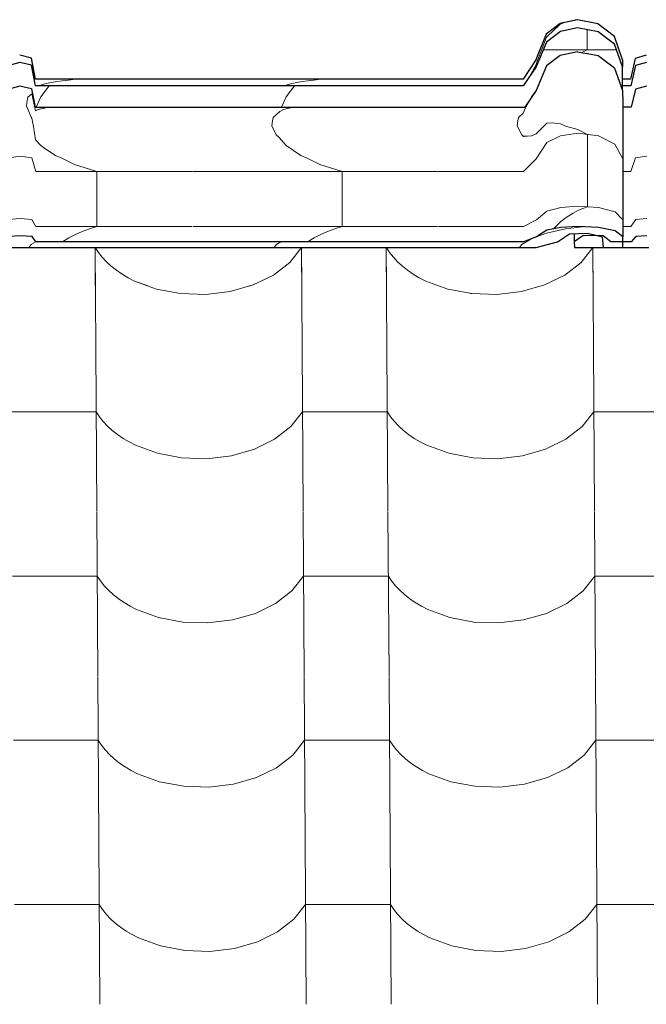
# Model space of a CAD drawing. Header units: millimetres. Extents: x -29001 to 109416, y -1251 to 13451.
# Tile 115 of 163: x -9284 to -8929, y 10428 to 10985. Entities that reach past the tile are written whole.
import ezdxf

# ---------------------------------------------------------------- set-up
doc = ezdxf.new("R2010")
doc.units = ezdxf.units.MM
doc.header["$MEASUREMENT"] = 0
for name, color, linetype in [('POHLED JIŽNÍ_1_Konstrukce - nosné', 7, 'Continuous'), ('POHLED JIŽNÍ_1_Nové_Konstrukce - krov', 7, 'Continuous'), ('POHLED JIŽNÍ_1_Nové_Konstrukce - střechy a skořepiny', 7, 'Continuous'), ('POHLED JIŽNÍ_1_Nové_Výplně - Povrchové', 7, 'Continuous')]:
    doc.layers.add(name, color=color, linetype=linetype)

# ---------------------------------------------------------------- blocks, each defined once
blk = doc.blocks.new('*X1', base_point=(-31394.74, -25864.88))
at = {"layer": 'POHLED JIŽNÍ_1_Nové_Výplně - Povrchové', "color": 21, "linetype": 'Continuous', "lineweight": 20, "true_color": 0xffaaaa}
for p, q in [((-9241.18, 10856.09), (-9240.83, 10799.61)), ((-9241.16, 10856.09), (-9239.34, 10853.33)), ((-9239.34, 10853.33), (-9237.2, 10850.64)), ((-9130.84, 10847.74), (-9124.25, 10856.09)), ((-9124.22, 10856.09), (-9123.87, 10799.61)), ((-9076.19, 10856.09), (-9075.83, 10799.61)), ((-9076.16, 10856.09), (-9074.34, 10853.33)), ((-9074.34, 10853.33), (-9072.21, 10850.64)), ((-8965.84, 10847.74), (-8959.25, 10856.09)), ((-8959.22, 10856.09), (-8958.87, 10799.61)), ((-9237.2, 10850.64), (-9234.78, 10848.05)), ((-9234.78, 10848.05), (-9232.08, 10845.59)), ((-9140.1, 10840.57), (-9130.84, 10847.74)), ((-9072.21, 10850.64), (-9069.78, 10848.05)), ((-9069.78, 10848.05), (-9067.09, 10845.59)), ((-8975.1, 10840.57), (-8965.84, 10847.74)), ((-9232.08, 10845.59), (-9229.13, 10843.26)), ((-9229.13, 10843.26), (-9225.93, 10841.08)), ((-9225.93, 10841.08), (-9222.51, 10839.06)), ((-9151.54, 10834.98), (-9140.1, 10840.57)), ((-9067.09, 10845.59), (-9064.13, 10843.26)), ((-9064.13, 10843.26), (-9060.93, 10841.08)), ((-9060.93, 10841.08), (-9057.51, 10839.06)), ((-8986.55, 10834.98), (-8975.1, 10840.57)), ((-9222.51, 10839.06), (-9218.87, 10837.21)), ((-9218.87, 10837.21), (-9206.4, 10832.64)), ((-9164.58, 10831.25), (-9151.54, 10834.98)), ((-9057.51, 10839.06), (-9053.88, 10837.21)), ((-9053.88, 10837.21), (-9041.4, 10832.64)), ((-8999.58, 10831.25), (-8986.55, 10834.98)), ((-9206.4, 10832.64), (-9192.73, 10830.05)), ((-9192.73, 10830.05), (-9178.54, 10829.58)), ((-9178.54, 10829.58), (-9164.58, 10831.25)), ((-9041.4, 10832.64), (-9027.73, 10830.05)), ((-9027.73, 10830.05), (-9013.55, 10829.58)), ((-9013.55, 10829.58), (-8999.58, 10831.25)), ((-9240.83, 10799.27), (-9240.25, 10706.6)), ((-9123.87, 10799.27), (-9123.29, 10706.6)), ((-9075.83, 10799.27), (-9075.25, 10706.6)), ((-8958.87, 10799.27), (-8958.29, 10706.6)), ((-9264.62, 10763.12), (-9288.64, 10763.12)), ((-9240.6, 10763.12), (-9264.62, 10763.12)), ((-9240.6, 10763.12), (-9238.76, 10760.33)), ((-9130.25, 10754.73), (-9123.64, 10763.12)), ((-9099.62, 10763.12), (-9123.64, 10763.12)), ((-9075.6, 10763.12), (-9099.62, 10763.12)), ((-9075.6, 10763.12), (-9073.76, 10760.33)), ((-8965.26, 10754.73), (-8958.64, 10763.12)), ((-8934.62, 10763.12), (-8958.64, 10763.12)), ((-8910.61, 10763.12), (-8934.62, 10763.12)), ((-9238.76, 10760.33), (-9236.62, 10757.63)), ((-9236.62, 10757.63), (-9234.2, 10755.04)), ((-9073.76, 10760.33), (-9071.62, 10757.63)), ((-9071.62, 10757.63), (-9069.2, 10755.04)), ((-9234.2, 10755.04), (-9231.5, 10752.58)), ((-9231.5, 10752.58), (-9228.55, 10750.25)), ((-9139.52, 10747.56), (-9130.25, 10754.73)), ((-9069.2, 10755.04), (-9066.5, 10752.58)), ((-9066.5, 10752.58), (-9063.55, 10750.25)), ((-8974.52, 10747.56), (-8965.26, 10754.73)), ((-9228.55, 10750.25), (-9225.35, 10748.07)), ((-9225.35, 10748.07), (-9221.92, 10746.05)), ((-9221.92, 10746.05), (-9218.29, 10744.21)), ((-9150.96, 10741.97), (-9139.52, 10747.56)), ((-9063.55, 10750.25), (-9060.35, 10748.07)), ((-9060.35, 10748.07), (-9056.93, 10746.05)), ((-9056.93, 10746.05), (-9053.29, 10744.21)), ((-8985.96, 10741.97), (-8974.52, 10747.56)), ((-9218.29, 10744.21), (-9205.82, 10739.63)), ((-9164, 10738.24), (-9150.96, 10741.97)), ((-9053.29, 10744.21), (-9040.82, 10739.63)), ((-8999, 10738.24), (-8985.96, 10741.97)), ((-9205.82, 10739.63), (-9192.14, 10737.05)), ((-9192.14, 10737.05), (-9177.96, 10736.57)), ((-9177.96, 10736.57), (-9164, 10738.24)), ((-9040.82, 10739.63), (-9027.15, 10737.05)), ((-9027.15, 10737.05), (-9012.96, 10736.57)), ((-9012.96, 10736.57), (-8999, 10738.24)), ((-9240.25, 10706.27), (-9239.67, 10613.59)), ((-9123.28, 10706.27), (-9122.7, 10613.59)), ((-9075.25, 10706.27), (-9074.67, 10613.59)), ((-8958.29, 10706.27), (-8957.71, 10613.59)), ((-9264.04, 10670.11), (-9288.05, 10670.11)), ((-9240.02, 10670.11), (-9264.04, 10670.11)), ((-9240.02, 10670.11), (-9238.18, 10667.32)), ((-9129.67, 10661.72), (-9123.06, 10670.11)), ((-9099.04, 10670.11), (-9123.06, 10670.11)), ((-9075.02, 10670.11), (-9099.04, 10670.11)), ((-9075.02, 10670.11), (-9073.18, 10667.32)), ((-8964.68, 10661.72), (-8958.06, 10670.11)), ((-8934.04, 10670.11), (-8958.06, 10670.11)), ((-8910.03, 10670.11), (-8934.04, 10670.11)), ((-9238.18, 10667.32), (-9236.04, 10664.62)), ((-9236.04, 10664.62), (-9233.62, 10662.03)), ((-9233.62, 10662.03), (-9230.92, 10659.57)), ((-9073.18, 10667.32), (-9071.04, 10664.62)), ((-9071.04, 10664.62), (-9068.62, 10662.03)), ((-9068.62, 10662.03), (-9065.92, 10659.57)), ((-9230.92, 10659.57), (-9227.97, 10657.24)), ((-9227.97, 10657.24), (-9224.77, 10655.06)), ((-9138.94, 10654.55), (-9129.67, 10661.72)), ((-9065.92, 10659.57), (-9062.97, 10657.24)), ((-9062.97, 10657.24), (-9059.77, 10655.06)), ((-8973.94, 10654.55), (-8964.68, 10661.72)), ((-9224.77, 10655.06), (-9221.34, 10653.04)), ((-9221.34, 10653.04), (-9217.71, 10651.2)), ((-9217.71, 10651.2), (-9205.24, 10646.62)), ((-9150.38, 10648.96), (-9138.94, 10654.55)), ((-9059.77, 10655.06), (-9056.35, 10653.04)), ((-9056.35, 10653.04), (-9052.71, 10651.2)), ((-9052.71, 10651.2), (-9040.24, 10646.62)), ((-8985.38, 10648.96), (-8973.94, 10654.55)), ((-9205.24, 10646.62), (-9191.56, 10644.04)), ((-9177.38, 10643.57), (-9163.42, 10645.24)), ((-9163.42, 10645.24), (-9150.38, 10648.96)), ((-9040.24, 10646.62), (-9026.56, 10644.04)), ((-9012.38, 10643.57), (-8998.42, 10645.24)), ((-8998.42, 10645.24), (-8985.38, 10648.96)), ((-9191.56, 10644.04), (-9177.38, 10643.57)), ((-9026.56, 10644.04), (-9012.38, 10643.57)), ((-9239.66, 10613.26), (-9239.09, 10520.58)), ((-9122.7, 10613.26), (-9122.12, 10520.58)), ((-9074.67, 10613.26), (-9074.09, 10520.58)), ((-8957.7, 10613.26), (-8957.13, 10520.58)), ((-9263.46, 10577.1), (-9287.47, 10577.1)), ((-9239.44, 10577.1), (-9263.46, 10577.1)), ((-9239.44, 10577.1), (-9237.6, 10574.31)), ((-9237.6, 10574.31), (-9235.46, 10571.61)), ((-9129.09, 10568.71), (-9122.48, 10577.1)), ((-9098.46, 10577.1), (-9122.48, 10577.1)), ((-9074.44, 10577.1), (-9098.46, 10577.1)), ((-9074.44, 10577.1), (-9072.6, 10574.31)), ((-9072.6, 10574.31), (-9070.46, 10571.61)), ((-8964.09, 10568.71), (-8957.48, 10577.1)), ((-8933.46, 10577.1), (-8957.48, 10577.1)), ((-8909.44, 10577.1), (-8933.46, 10577.1)), ((-9235.46, 10571.61), (-9233.04, 10569.02)), ((-9233.04, 10569.02), (-9230.34, 10566.56)), ((-9138.36, 10561.54), (-9129.09, 10568.71)), ((-9070.46, 10571.61), (-9068.04, 10569.02)), ((-9068.04, 10569.02), (-9065.34, 10566.56)), ((-8973.36, 10561.54), (-8964.09, 10568.71)), ((-9230.34, 10566.56), (-9227.38, 10564.23)), ((-9227.38, 10564.23), (-9224.19, 10562.05)), ((-9224.19, 10562.05), (-9220.76, 10560.04)), ((-9149.8, 10555.95), (-9138.36, 10561.54)), ((-9065.34, 10566.56), (-9062.39, 10564.23)), ((-9062.39, 10564.23), (-9059.19, 10562.05)), ((-9059.19, 10562.05), (-9055.76, 10560.04)), ((-8984.8, 10555.95), (-8973.36, 10561.54)), ((-9220.76, 10560.04), (-9217.13, 10558.19)), ((-9217.13, 10558.19), (-9204.66, 10553.61)), ((-9162.83, 10552.23), (-9149.8, 10555.95)), ((-9055.76, 10560.04), (-9052.13, 10558.19)), ((-9052.13, 10558.19), (-9039.66, 10553.61)), ((-8997.84, 10552.23), (-8984.8, 10555.95)), ((-9204.66, 10553.61), (-9190.98, 10551.03)), ((-9190.98, 10551.03), (-9176.8, 10550.56)), ((-9176.8, 10550.56), (-9162.83, 10552.23)), ((-9039.66, 10553.61), (-9025.98, 10551.03)), ((-9025.98, 10551.03), (-9011.8, 10550.56)), ((-9011.8, 10550.56), (-8997.84, 10552.23)), ((-9239.08, 10520.25), (-9238.5, 10427.57)), ((-9122.12, 10520.25), (-9121.54, 10427.57)), ((-9074.09, 10520.25), (-9073.51, 10427.57)), ((-8957.12, 10520.25), (-8956.54, 10427.57)), ((-9262.87, 10484.09), (-9286.89, 10484.09)), ((-9238.86, 10484.09), (-9262.87, 10484.09)), ((-9238.86, 10484.09), (-9237.02, 10481.3)), ((-9128.51, 10475.7), (-9121.89, 10484.09)), ((-9097.88, 10484.09), (-9121.89, 10484.09)), ((-9073.86, 10484.09), (-9097.88, 10484.09)), ((-9073.86, 10484.09), (-9072.02, 10481.3)), ((-8963.51, 10475.7), (-8956.9, 10484.09)), ((-8932.88, 10484.09), (-8956.9, 10484.09)), ((-8908.86, 10484.09), (-8932.88, 10484.09)), ((-9237.02, 10481.3), (-9234.88, 10478.6)), ((-9234.88, 10478.6), (-9232.45, 10476.01)), ((-9072.02, 10481.3), (-9069.88, 10478.6)), ((-9069.88, 10478.6), (-9067.46, 10476.01)), ((-9232.45, 10476.01), (-9229.76, 10473.55)), ((-9229.76, 10473.55), (-9226.8, 10471.22)), ((-9137.78, 10468.53), (-9128.51, 10475.7)), ((-9067.46, 10476.01), (-9064.76, 10473.55)), ((-9064.76, 10473.55), (-9061.8, 10471.22)), ((-8972.78, 10468.53), (-8963.51, 10475.7)), ((-9226.8, 10471.22), (-9223.6, 10469.04)), ((-9223.6, 10469.04), (-9220.18, 10467.03)), ((-9220.18, 10467.03), (-9216.55, 10465.18)), ((-9149.22, 10462.94), (-9137.78, 10468.53)), ((-9061.8, 10471.22), (-9058.61, 10469.04)), ((-9058.61, 10469.04), (-9055.18, 10467.03)), ((-9055.18, 10467.03), (-9051.55, 10465.18)), ((-8984.22, 10462.94), (-8972.78, 10468.53)), ((-9216.55, 10465.18), (-9204.07, 10460.61)), ((-9162.25, 10459.22), (-9149.22, 10462.94)), ((-9051.55, 10465.18), (-9039.08, 10460.61)), ((-8997.26, 10459.22), (-8984.22, 10462.94)), ((-9204.07, 10460.61), (-9190.4, 10458.02)), ((-9190.4, 10458.02), (-9176.22, 10457.55)), ((-9176.22, 10457.55), (-9162.25, 10459.22)), ((-9039.08, 10460.61), (-9025.4, 10458.02)), ((-9025.4, 10458.02), (-9011.22, 10457.55)), ((-9011.22, 10457.55), (-8997.26, 10459.22))]:
    blk.add_line(p, q, dxfattribs=at)
blk = doc.blocks.new('*X2', base_point=(-31394.74, -25864.88))
at = {"layer": 'POHLED JIŽNÍ_1_Nové_Konstrukce - střechy a skořepiny', "color": 21, "linetype": 'Continuous', "lineweight": 20, "true_color": 0xffaaaa}
for p, q in [((-9241.18, 10856.09), (-9241.05, 10834.44)), ((-9241.16, 10856.09), (-9239.34, 10853.33)), ((-9239.34, 10853.33), (-9237.2, 10850.64)), ((-9130.84, 10847.74), (-9124.25, 10856.09)), ((-9124.22, 10856.09), (-9124.08, 10834.27)), ((-9076.19, 10856.09), (-9076.05, 10834.19)), ((-9076.16, 10856.09), (-9074.34, 10853.33)), ((-9074.34, 10853.33), (-9072.21, 10850.64)), ((-8965.84, 10847.74), (-8959.25, 10856.09)), ((-8959.22, 10856.09), (-8959.06, 10829.72)), ((-9237.2, 10850.64), (-9234.78, 10848.05)), ((-9234.78, 10848.05), (-9232.08, 10845.59)), ((-9140.1, 10840.57), (-9130.84, 10847.74)), ((-9072.21, 10850.64), (-9069.78, 10848.05)), ((-9069.78, 10848.05), (-9067.09, 10845.59)), ((-8975.1, 10840.57), (-8965.84, 10847.74)), ((-9232.08, 10845.59), (-9229.13, 10843.26)), ((-9229.13, 10843.26), (-9225.93, 10841.08)), ((-9225.93, 10841.08), (-9222.51, 10839.06)), ((-9151.54, 10834.98), (-9140.1, 10840.57)), ((-9067.09, 10845.59), (-9064.13, 10843.26)), ((-9064.13, 10843.26), (-9060.93, 10841.08)), ((-9060.93, 10841.08), (-9057.51, 10839.06)), ((-8986.55, 10834.98), (-8975.1, 10840.57)), ((-9222.51, 10839.06), (-9218.87, 10837.21)), ((-9218.87, 10837.21), (-9211.18, 10834.4)), ((-9153.88, 10834.31), (-9151.54, 10834.98)), ((-9057.51, 10839.06), (-9053.88, 10837.21)), ((-9053.88, 10837.21), (-9045.51, 10834.15)), ((-8999.58, 10831.25), (-8986.55, 10834.98)), ((-9028.48, 10830.2), (-9027.73, 10830.05)), ((-9027.73, 10830.05), (-9013.55, 10829.58)), ((-9013.55, 10829.58), (-8999.58, 10831.25))]:
    blk.add_line(p, q, dxfattribs=at)

msp = doc.modelspace()

# ---------------------------------------------------------------- linework, layer by layer
at = {"layer": 'POHLED JIŽNÍ_1_Nové_Konstrukce - krov', "color": 1, "linetype": 'Continuous', "lineweight": 25}
for p, q in [((-8977.74, 10983.03), (-8985.61, 10976.93)), ((-8968.01, 10985.2), (-8977.74, 10983.03)), ((-8967.88, 10980.54), (-8977.61, 10978.44)), ((-8956.29, 10982.9), (-8967.95, 10985.2)), ((-8956.23, 10978.31), (-8967.88, 10980.54)), ((-8946.91, 10975.64), (-8956.29, 10982.9)), ((-8985.61, 10976.93), (-8991.47, 10962.56)), ((-8977.61, 10978.44), (-8985.48, 10972.52)), ((-8946.85, 10971.28), (-8956.23, 10978.31)), ((-8942.37, 10962.56), (-8946.91, 10975.64)), ((-8985.48, 10972.52), (-8991.36, 10958.59)), ((-8942.32, 10958.59), (-8946.85, 10971.28)), ((-9277.17, 10963.47), (-9283.9, 10965.04)), ((-9274.99, 10951.44), (-9277.17, 10963.47)), ((-8977.62, 10964.91), (-8985.49, 10959)), ((-8967.89, 10967.02), (-8977.62, 10964.91)), ((-8967.89, 10967.02), (-8962.82, 10966.05)), ((-8962.24, 10965.94), (-8962.82, 10966.05)), ((-8962.41, 10966.08), (-8962.24, 10965.94)), ((-8956.24, 10964.79), (-8962.24, 10965.94)), ((-8946.86, 10957.75), (-8956.24, 10964.79)), ((-8935.19, 10963.3), (-8937.86, 10951.44)), ((-8928.95, 10965.04), (-8935.19, 10963.3)), ((-9283.84, 10961), (-9290.08, 10959.31)), ((-9277.12, 10959.47), (-9283.84, 10961)), ((-9274.93, 10947.81), (-9277.12, 10959.47)), ((-8991.47, 10962.56), (-8998.69, 10951.44)), ((-8991.36, 10958.59), (-8998.59, 10947.81)), ((-8985.49, 10959), (-8991.37, 10945.07)), ((-8946.86, 10957.75), (-8942.33, 10945.07)), ((-8942.37, 10962.56), (-8942.32, 10958.59)), ((-8942.32, 10947.81), (-8942.32, 10958.59)), ((-8935.08, 10959.31), (-8937.75, 10947.81)), ((-8928.84, 10961), (-8935.08, 10959.31)), ((-9283.85, 10947.48), (-9290.09, 10945.79)), ((-9277.12, 10945.95), (-9283.85, 10947.48)), ((-9269.75, 10951.44), (-9274.99, 10951.44)), ((-9269.7, 10947.81), (-9274.93, 10947.81)), ((-9004.18, 10951.44), (-9269.75, 10951.44)), ((-9004.13, 10947.81), (-9269.7, 10947.81)), ((-8998.64, 10951.44), (-9004.18, 10951.44)), ((-8998.59, 10947.81), (-9004.13, 10947.81)), ((-8937.75, 10947.81), (-8943.3, 10947.81)), ((-8942.33, 10945.07), (-8942.32, 10947.81)), ((-8937.8, 10951.44), (-8942.32, 10951.44)), ((-8928.85, 10947.48), (-8935.09, 10945.79)), ((-9277.12, 10945.95), (-9275.21, 10935.71)), ((-8991.37, 10945.07), (-8997.64, 10935.71)), ((-8942.33, 10945.07), (-8942.28, 10938.09)), ((-8935.09, 10945.79), (-8937.43, 10935.71)), ((-9275.21, 10935.71), (-8997.64, 10935.71)), ((-8942.28, 10938.09), (-8942.23, 10927.87)), ((-8937.43, 10935.71), (-8942.27, 10935.71)), ((-8942.23, 10927.87), (-8942.2, 10914.75)), ((-8942.2, 10914.75), (-8942.16, 10899.1)), ((-8942.16, 10899.1), (-8942.14, 10881.41)), ((-8942.14, 10881.41), (-8942.12, 10862.22)), ((-9283.64, 10862.87), (-9289.88, 10862.41)), ((-9276.92, 10862.46), (-9283.64, 10862.87)), ((-8985.27, 10865.95), (-8991.17, 10862.22)), ((-8977.38, 10867.54), (-8985.27, 10865.95)), ((-8979.16, 10859.33), (-8972.51, 10864)), ((-8967.65, 10868.1), (-8977.38, 10867.54)), ((-8972.51, 10864), (-8962.2, 10864.23)), ((-8969.7, 10864.06), (-8969.69, 10859.33)), ((-8964.94, 10862.76), (-8969.69, 10859.33)), ((-8956, 10867.5), (-8967.65, 10868.1)), ((-8958.9, 10863.02), (-8964.94, 10862.76)), ((-8962.2, 10864.23), (-8956.75, 10862.92)), ((-8953.33, 10862.76), (-8958.9, 10863.02)), ((-8956.75, 10862.92), (-8953.86, 10862.22)), ((-8946.63, 10865.62), (-8956, 10867.5)), ((-8948.98, 10859.33), (-8953.33, 10862.76)), ((-8942.12, 10862.22), (-8946.63, 10865.62)), ((-8928.64, 10862.87), (-8934.88, 10862.41)), ((-9274.76, 10859.33), (-9276.92, 10862.46)), ((-9269.52, 10859.33), (-9274.76, 10859.33)), ((-9003.95, 10859.33), (-9269.52, 10859.33)), ((-8998.42, 10859.33), (-9003.95, 10859.33)), ((-8991.17, 10862.22), (-8998.42, 10859.33)), ((-8991.28, 10856.09), (-8979.16, 10859.33)), ((-8969.69, 10859.33), (-8969.58, 10856.09)), ((-8953.86, 10862.22), (-8953.35, 10856.09)), ((-8943.81, 10859.33), (-8948.98, 10859.33)), ((-8937.58, 10859.33), (-8943.81, 10859.33)), ((-8942.18, 10856.09), (-8942.15, 10859.33)), ((-8942.15, 10859.33), (-8942.12, 10862.22)), ((-8934.88, 10862.41), (-8937.58, 10859.33)), ((-9297.18, 10856.09), (-9282.43, 10856.09)), ((-9282.43, 10856.09), (-8991.28, 10856.09)), ((-8969.58, 10856.09), (-8954.64, 10856.09)), ((-8954.64, 10856.09), (-8953.35, 10856.09)), ((-8953.35, 10856.09), (-8942.18, 10856.09)), ((-8942.18, 10856.09), (-8927.43, 10856.09))]:
    msp.add_line(p, q, dxfattribs=at)
at = {"layer": 'POHLED JIŽNÍ_1_Nové_Konstrukce - krov', "color": 21, "linetype": 'Continuous', "lineweight": 20, "true_color": 0xffaaaa}
for p, q in [((-8977.69, 10983.03), (-8985.56, 10976.93)), ((-8978.19, 10982.11), (-8981.66, 10978.88)), ((-8977.67, 10982.59), (-8978.19, 10982.11)), ((-8967.96, 10985.2), (-8977.69, 10983.03)), ((-8974.52, 10983.72), (-8977.67, 10982.59)), ((-8974.43, 10983.75), (-8974.52, 10983.72)), ((-8970.66, 10984.6), (-8974.43, 10983.75)), ((-8967.96, 10985.2), (-8970.66, 10984.6)), ((-8985.56, 10976.93), (-8991.43, 10962.56)), ((-8985.56, 10976.93), (-8991.43, 10962.56)), ((-8985.52, 10975.21), (-8987.92, 10968.92)), ((-8985.52, 10975.21), (-8987.92, 10968.92)), ((-8984.91, 10975.8), (-8985.52, 10975.21)), ((-8981.66, 10978.88), (-8984.91, 10975.8)), ((-8962.38, 10979.49), (-8962.39, 10968.08)), ((-8987.92, 10968.92), (-8990.68, 10961.67)), ((-8987.92, 10968.92), (-8990.68, 10961.67)), ((-8945.7, 10968.08), (-8987.36, 10968.08)), ((-8965.38, 10966.54), (-8962.39, 10968.08)), ((-8935.15, 10963.3), (-8937.82, 10951.44)), ((-8935.15, 10963.3), (-8937.82, 10951.44)), ((-8928.91, 10965.04), (-8935.15, 10963.3)), ((-8991.43, 10962.56), (-8998.65, 10951.44)), ((-8991.43, 10962.56), (-8998.65, 10951.44)), ((-8991.38, 10959.77), (-8995.34, 10952.65)), ((-8991.38, 10959.77), (-8995.34, 10952.65)), ((-8990.68, 10961.67), (-8991.38, 10959.77)), ((-8990.68, 10961.67), (-8991.38, 10959.77)), ((-9269.71, 10948.8), (-9273.35, 10947.81)), ((-9272.01, 10941.56), (-9267.29, 10947.81)), ((-9268.68, 10949.08), (-9269.71, 10948.8)), ((-9265.93, 10949.62), (-9268.68, 10949.08)), ((-9262.92, 10950.12), (-9265.93, 10949.62)), ((-9259.67, 10950.6), (-9262.92, 10950.12)), ((-9256.2, 10951.03), (-9259.67, 10950.6)), ((-9252.52, 10951.43), (-9256.2, 10951.03)), ((-9252.44, 10951.44), (-9252.52, 10951.43)), ((-9129.68, 10949.08), (-9134.35, 10947.81)), ((-9133.01, 10941.56), (-9128.3, 10947.81)), ((-9126.93, 10949.62), (-9129.68, 10949.08)), ((-9123.92, 10950.12), (-9126.93, 10949.62)), ((-9120.67, 10950.6), (-9123.92, 10950.12)), ((-9117.2, 10951.03), (-9120.67, 10950.6)), ((-9113.52, 10951.43), (-9117.2, 10951.03)), ((-9113.44, 10951.44), (-9113.52, 10951.43)), ((-9279.33, 10941.37), (-9279.66, 10939.46)), ((-9277.11, 10943.16), (-9279.33, 10941.37)), ((-9275.5, 10936.24), (-9277.11, 10943.16)), ((-9274.59, 10935.71), (-9272.01, 10941.56)), ((-9135.59, 10935.71), (-9133.01, 10941.56)), ((-8994.56, 10940.31), (-8994.01, 10941.56)), ((-8994.56, 10940.31), (-8994.01, 10941.56)), ((-8994.01, 10941.56), (-8991.37, 10945.07)), ((-8994.01, 10941.56), (-8991.46, 10944.94)), ((-9279.66, 10939.46), (-9280.01, 10936.42)), ((-9280.01, 10936.42), (-9277.49, 10930.02)), ((-9274.94, 10933.53), (-9275.5, 10936.24)), ((-9269.72, 10935.16), (-9273.36, 10934.29)), ((-9269.72, 10935.16), (-9272.7, 10934.44)), ((-9268.69, 10935.41), (-9269.72, 10935.16)), ((-9268.69, 10935.41), (-9269.72, 10935.16)), ((-9266.91, 10935.71), (-9268.69, 10935.41)), ((-9266.91, 10935.71), (-9268.69, 10935.41)), ((-9129.69, 10935.41), (-9134.36, 10934.29)), ((-9129.69, 10935.41), (-9133.7, 10934.44)), ((-9127.91, 10935.71), (-9129.69, 10935.41)), ((-9127.91, 10935.71), (-9129.69, 10935.41)), ((-8995.35, 10939.13), (-8997.5, 10934.88)), ((-8995.35, 10939.13), (-8997.5, 10934.88)), ((-9277.49, 10930.02), (-9277.04, 10929.48)), ((-9273.36, 10934.29), (-9274.94, 10933.53)), ((-9140.34, 10929.74), (-9140.67, 10927.97)), ((-9136.5, 10933.27), (-9140.34, 10929.74)), ((-9134.36, 10934.29), (-9136.5, 10933.27)), ((-9001.34, 10929.74), (-9001.67, 10927.97)), ((-9001.34, 10929.74), (-9001.67, 10927.97)), ((-8998.59, 10932.27), (-9001.34, 10929.74)), ((-8998.59, 10932.27), (-9001.34, 10929.74)), ((-8997.5, 10934.88), (-8998.59, 10932.27)), ((-8997.5, 10934.88), (-8998.59, 10932.27)), ((-9277.04, 10929.48), (-9276.17, 10924.69)), ((-9276.17, 10924.69), (-9274.86, 10917.22)), ((-9140.67, 10927.97), (-9141.02, 10925.18)), ((-9141.02, 10925.18), (-9138.51, 10919.9)), ((-9001.67, 10927.97), (-9002.02, 10925.18)), ((-9001.67, 10927.97), (-9002.02, 10925.18)), ((-9002.02, 10925.18), (-8999.51, 10919.9)), ((-9002.02, 10925.18), (-8999.51, 10919.9)), ((-8991.26, 10920.57), (-8985.51, 10926.48)), ((-8991.26, 10920.57), (-8985.51, 10926.48)), ((-8985.51, 10926.48), (-8985.35, 10926.67)), ((-8985.51, 10926.48), (-8985.35, 10926.67)), ((-8985.35, 10926.67), (-8982.07, 10926.74)), ((-8982.07, 10926.74), (-8977.46, 10926.26)), ((-8977.46, 10926.26), (-8974.76, 10924.9)), ((-8974.76, 10924.9), (-8967.72, 10923.1)), ((-9138.51, 10919.9), (-9137.18, 10918.73)), ((-9137.18, 10918.73), (-9132.92, 10913.88)), ((-8999.51, 10919.9), (-8998.52, 10919.03)), ((-8999.51, 10919.9), (-8998.52, 10919.03)), ((-8998.52, 10919.03), (-8993.91, 10919.36)), ((-8998.52, 10919.03), (-8998.18, 10919.15)), ((-8998.18, 10919.15), (-8993.91, 10919.36)), ((-8993.91, 10919.36), (-8991.26, 10920.57)), ((-8993.91, 10919.36), (-8991.26, 10920.57)), ((-8977.45, 10919.48), (-8985.33, 10915.59)), ((-8967.72, 10920.87), (-8977.45, 10919.48)), ((-8967.72, 10923.1), (-8962.22, 10920.17)), ((-8956.07, 10919.4), (-8967.72, 10920.87)), ((-8962.2, 10911.51), (-8962.22, 10920.17)), ((-8946.69, 10914.77), (-8956.07, 10919.4)), ((-9274.86, 10917.22), (-9271.92, 10913.88)), ((-9271.92, 10913.88), (-9269.61, 10912.34)), ((-9132.92, 10913.88), (-9124.55, 10908.3)), ((-8985.33, 10915.59), (-8991.23, 10906.42)), ((-8985.33, 10915.59), (-8991.23, 10906.42)), ((-8942.18, 10906.42), (-8946.69, 10914.77)), ((-9283.7, 10908), (-9289.94, 10906.89)), ((-9276.98, 10906.99), (-9283.7, 10908)), ((-9269.61, 10912.34), (-9263.55, 10908.3)), ((-9263.55, 10908.3), (-9260.12, 10906.85)), ((-9124.55, 10908.3), (-9121.12, 10906.85)), ((-8962.18, 10900.69), (-8962.2, 10911.51)), ((-8928.7, 10908), (-8934.94, 10906.89)), ((-9274.81, 10899.31), (-9276.98, 10906.99)), ((-9260.12, 10906.85), (-9252.82, 10903.17)), ((-9252.82, 10903.17), (-9240.28, 10899.31)), ((-9121.12, 10906.85), (-9113.82, 10903.17)), ((-9113.82, 10903.17), (-9101.28, 10899.31)), ((-8991.23, 10906.42), (-8998.47, 10899.31)), ((-8991.23, 10906.42), (-8998.47, 10899.31)), ((-8934.94, 10906.89), (-8937.63, 10899.31)), ((-8934.94, 10906.89), (-8937.63, 10899.31)), ((-9269.58, 10899.31), (-9274.81, 10899.31)), ((-9186.24, 10899.31), (-9269.58, 10899.31)), ((-9240.27, 10892.7), (-9240.28, 10899.31)), ((-9047.24, 10899.31), (-9185.74, 10899.31)), ((-9101.27, 10892.7), (-9101.28, 10899.31)), ((-9004.01, 10899.31), (-9046.74, 10899.31)), ((-8998.47, 10899.31), (-9004.01, 10899.31)), ((-8998.47, 10899.31), (-9003.48, 10899.31)), ((-8962.17, 10890.56), (-8962.18, 10900.69)), ((-8937.63, 10899.31), (-8942.16, 10899.31)), ((-8937.63, 10899.31), (-8942.16, 10899.31)), ((-9240.25, 10884.44), (-9240.27, 10892.7)), ((-9101.25, 10884.44), (-9101.27, 10892.7)), ((-8962.16, 10879.19), (-8962.17, 10890.56)), ((-9240.24, 10876.69), (-9240.25, 10884.44)), ((-9101.24, 10876.69), (-9101.25, 10884.44)), ((-8967.66, 10879.56), (-8977.39, 10878.82)), ((-8956.01, 10878.77), (-8967.66, 10879.56)), ((-9240.23, 10868.01), (-9240.24, 10876.69)), ((-9101.24, 10868.01), (-9101.24, 10876.69)), ((-8985.27, 10876.73), (-8991.18, 10871.82)), ((-8985.27, 10876.73), (-8991.18, 10871.82)), ((-8977.39, 10878.82), (-8985.27, 10876.73)), ((-8970.36, 10875.68), (-8974.23, 10873.17)), ((-8967.66, 10877.2), (-8970.36, 10875.68)), ((-8966.33, 10877.77), (-8967.66, 10877.2)), ((-8962.16, 10879.19), (-8966.33, 10877.77)), ((-8946.64, 10876.29), (-8956.01, 10878.77)), ((-8942.13, 10871.82), (-8946.64, 10876.29)), ((-9283.65, 10872.67), (-9289.89, 10872.07)), ((-9276.93, 10872.13), (-9283.65, 10872.67)), ((-9274.77, 10868.01), (-9276.93, 10872.13)), ((-8991.18, 10871.82), (-8998.42, 10868.01)), ((-8991.18, 10871.82), (-8998.42, 10868.01)), ((-8977.91, 10870.37), (-8981.39, 10866.94)), ((-8977.39, 10870.83), (-8977.91, 10870.37)), ((-8974.23, 10873.17), (-8977.39, 10870.83)), ((-8934.89, 10872.07), (-8937.59, 10868.01)), ((-8934.89, 10872.07), (-8937.59, 10868.01)), ((-8928.65, 10872.67), (-8934.89, 10872.07)), ((-9269.53, 10868.01), (-9274.77, 10868.01)), ((-9186.2, 10868.01), (-9269.53, 10868.01)), ((-9252.3, 10863.5), (-9255.98, 10861.6)), ((-9248.44, 10865.21), (-9252.3, 10863.5)), ((-9244.41, 10866.72), (-9248.44, 10865.21)), ((-9240.23, 10868.01), (-9244.41, 10866.72)), ((-9047.2, 10868.01), (-9185.7, 10868.01)), ((-9113.3, 10863.5), (-9116.98, 10861.6)), ((-9109.44, 10865.21), (-9113.3, 10863.5)), ((-9105.41, 10866.72), (-9109.44, 10865.21)), ((-9101.24, 10868.01), (-9105.41, 10866.72)), ((-9003.96, 10868.01), (-9046.7, 10868.01)), ((-9003.96, 10868.01), (-9005.16, 10868.01)), ((-8998.42, 10868.01), (-9003.96, 10868.01)), ((-8998.42, 10868.01), (-9003.96, 10868.01)), ((-8991.25, 10862.19), (-8985.43, 10864.25)), ((-8991.25, 10862.19), (-8985.43, 10864.25)), ((-8985.43, 10864.25), (-8974.69, 10866.66)), ((-8985.43, 10864.25), (-8974.69, 10866.66)), ((-8981.39, 10866.94), (-8981.63, 10866.69)), ((-8974.69, 10866.66), (-8965.14, 10867.97)), ((-8974.69, 10866.66), (-8965.14, 10867.97)), ((-8937.59, 10868.01), (-8942.13, 10868.01)), ((-8937.59, 10868.01), (-8942.13, 10868.01)), ((-9278.68, 10856.09), (-9277.41, 10857.9)), ((-9278.68, 10856.09), (-9277.41, 10857.9)), ((-9277.41, 10857.9), (-9274.84, 10859.45)), ((-9277.41, 10857.9), (-9274.84, 10859.45)), ((-9259.46, 10859.5), (-9259.69, 10859.33)), ((-9255.98, 10861.6), (-9259.46, 10859.5)), ((-9139.68, 10856.09), (-9138.41, 10857.9)), ((-9139.68, 10856.09), (-9138.41, 10857.9)), ((-9138.41, 10857.9), (-9136.04, 10859.33)), ((-9138.41, 10857.9), (-9136.04, 10859.33)), ((-9120.46, 10859.5), (-9120.69, 10859.33)), ((-9116.98, 10861.6), (-9120.46, 10859.5)), ((-9000.68, 10856.09), (-8999.41, 10857.9)), ((-9000.68, 10856.09), (-8999.41, 10857.9)), ((-8999.41, 10857.9), (-8994.37, 10860.95)), ((-8999.41, 10857.9), (-8994.37, 10860.95))]:
    msp.add_line(p, q, dxfattribs=at)
msp.add_point((-8998.18, 10919.15), dxfattribs=at)

# ---------------------------------------------------------------- block references
at = {"layer": 'POHLED JIŽNÍ_1_Konstrukce - nosné', "color": 9, "linetype": 'Continuous', "lineweight": 13}
for name in ['*X1', '*X2']:
    msp.add_blockref(name, (-31394.74, -25864.88), dxfattribs=at)

doc.saveas('drawing.dxf')
